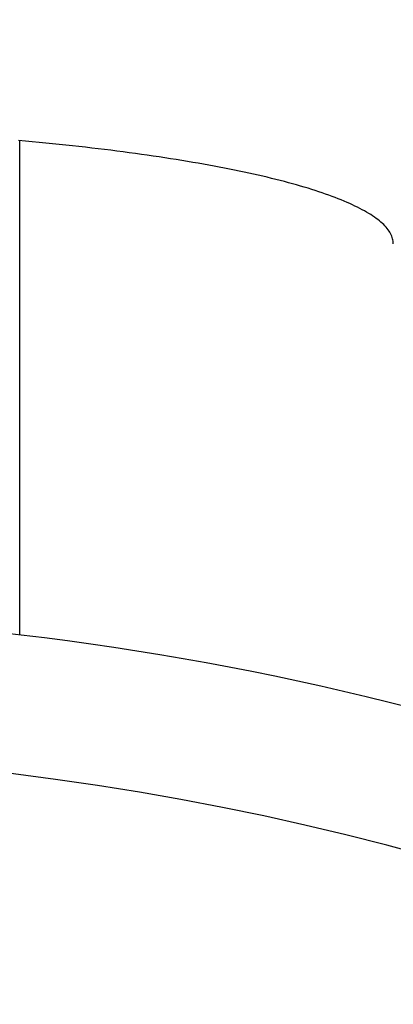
# Model space of a CAD drawing. Extents: x -108 to 254, y -107 to 268.
# Tile 8 of 12: x 7.5 to 15.57, y 55.58 to 76.85. Entities that reach past the tile are written whole.
import ezdxf

# ---------------------------------------------------------------- set-up
doc = ezdxf.new("R2010")
doc.units = 0
doc.header["$LTSCALE"] = 14
doc.layers.get('0').update_dxf_attribs({"linetype": 'CONTINUOUS'})

msp = doc.modelspace()

# ---------------------------------------------------------------- linework, layer by layer
msp.add_line((7.5, 63.559), (7.5, 74.238))
msp.add_polyline3d([(15.572, 72.007, 0), (15.571, 72.035, 0), (15.568, 72.063, 0), (15.563, 72.091, 0), (15.557, 72.118, 0), (15.549, 72.146, 0), (15.538, 72.174, 0), (15.526, 72.201, 0), (15.512, 72.229, 0), (15.497, 72.257, 0), (15.479, 72.284, 0), (15.46, 72.312, 0), (15.438, 72.34, 0), (15.415, 72.367, 0), (15.39, 72.394, 0), (15.364, 72.422, 0), (15.335, 72.449, 0), (15.304, 72.477, 0), (15.272, 72.504, 0), (15.238, 72.531, 0), (15.202, 72.558, 0), (15.164, 72.585, 0), (15.125, 72.612, 0), (15.083, 72.639, 0), (15.04, 72.666, 0), (14.995, 72.693, 0), (14.949, 72.719, 0), (14.9, 72.746, 0), (14.85, 72.773, 0), (14.798, 72.799, 0), (14.744, 72.825, 0), (14.688, 72.852, 0), (14.631, 72.878, 0), (14.572, 72.904, 0), (14.511, 72.93, 0), (14.448, 72.956, 0), (14.384, 72.981, 0), (14.318, 73.007, 0), (14.251, 73.032, 0), (14.181, 73.058, 0), (14.11, 73.083, 0), (14.037, 73.108, 0), (13.963, 73.133, 0), (13.887, 73.158, 0), (13.809, 73.183, 0), (13.73, 73.207, 0), (13.649, 73.232, 0), (13.566, 73.256, 0), (13.482, 73.28, 0), (13.396, 73.304, 0), (13.308, 73.328, 0), (13.219, 73.352, 0), (13.129, 73.375, 0), (13.036, 73.398, 0), (12.943, 73.422, 0), (12.847, 73.445, 0), (12.75, 73.468, 0), (12.652, 73.49, 0), (12.552, 73.513, 0), (12.451, 73.535, 0), (12.348, 73.557, 0), (12.243, 73.579, 0), (12.138, 73.601, 0), (12.03, 73.622, 0), (11.922, 73.644, 0), (11.812, 73.665, 0), (11.7, 73.686, 0), (11.587, 73.707, 0), (11.473, 73.727, 0), (11.357, 73.748, 0), (11.24, 73.768, 0), (11.122, 73.788, 0), (11.002, 73.808, 0), (10.881, 73.827, 0), (10.759, 73.847, 0), (10.635, 73.866, 0), (10.511, 73.885, 0), (10.384, 73.903, 0), (10.257, 73.922, 0), (10.129, 73.94, 0), (9.999, 73.958, 0), (9.868, 73.976, 0), (9.736, 73.993, 0), (9.602, 74.01, 0), (9.468, 74.028, 0), (9.332, 74.044, 0), (9.196, 74.061, 0), (9.058, 74.077, 0), (8.919, 74.093, 0), (8.779, 74.109, 0), (8.638, 74.125, 0), (8.496, 74.14, 0), (8.353, 74.155, 0), (8.209, 74.17, 0), (8.064, 74.184, 0), (7.918, 74.199, 0), (7.771, 74.213, 0), (7.624, 74.227, 0), (7.475, 74.24, 0)])
msp.add_circle((0, 0), 97.5)
for radius, start, end in [(64, 60.86892, 119.13108), (61, 35.1919, 144.8081)]:
    msp.add_arc((0, 0), radius, start, end)

doc.saveas('drawing.dxf')
